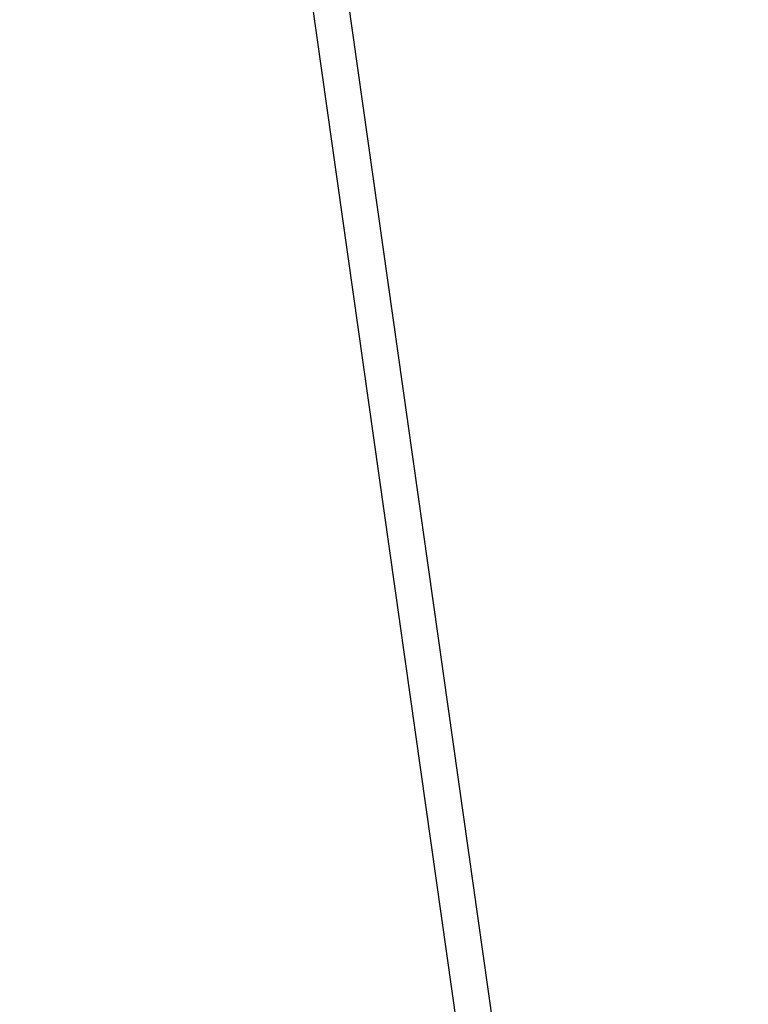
# Model space of a CAD drawing. Extents: x 446457 to 447032, y 444506 to 445688.
# Tile 14 of 43: x 446457 to 446559, y 445204 to 445341. Entities that reach past the tile are written whole.
import ezdxf

# ---------------------------------------------------------------- set-up
doc = ezdxf.new("R2010")
doc.units = 0
doc.header["$LTSCALE"] = 2
doc.header["$MEASUREMENT"] = 0
doc.linetypes.add('AUSGEZOGEN', pattern=[0])
doc.layers.get('0').update_dxf_attribs({"linetype": 'AUSGEZOGEN'})
for name, color, linetype in [('FBR', 8, 'CONTINUOUS'), ('Planeinteilung', 6, 'CONTINUOUS'), ('RAHMEN', 250, 'AUSGEZOGEN')]:
    doc.layers.add(name, color=color, linetype=linetype)

# ---------------------------------------------------------------- blocks, each defined once
blk = doc.blocks.new('1135420')
blk.add_line((0, 0), (1135, 0))
at = {"layer": 'RAHMEN'}
blk.add_line((25, 5), (950, 5), dxfattribs=at)

msp = doc.modelspace()

# ---------------------------------------------------------------- linework, layer by layer
at = {"layer": 'FBR'}
for points in [[(446685.67, 445499.68, 0.000084), (446690.29, 445466.91, 0.000171), (446692.59, 445450.71), (446699.7, 445400.65, -0.000017), (446702.65, 445379.85, -0.000012), (446706.64, 445351.68, -0.000142), (446710.16, 445326.77, 0.000095), (446713.69, 445301.85, 0.000489), (446717.26, 445276.8, -0.000535), (446720.83, 445251.74, -0.000318), (446724.22, 445227.7, 0.000352), (446727.61, 445203.66, 0.000005), (446731.55, 445175.83, 0.000006), (446734.44, 445155.44, 0.000005), (446738.34, 445127.87, 0.000006), (446741.35, 445106.67, 0.000262)], [(446680.59, 445565.19), (446686.23, 445525.58, -0.000461), (446689.72, 445500.85, 0.000412), (446693.21, 445476.12, 0.000274), (446696.65, 445451.98, -0.000308), (446700.09, 445427.83, -0.000041), (446704.16, 445399.13, -0.000053), (446707.34, 445376.68, -0.000068), (446710.75, 445352.56, 0.000201), (446714.16, 445328.44, 0.000066), (446717.77, 445303.04, -0.000029), (446721.37, 445277.64, -0.000013), (446726.04, 445244.73, -0.000025), (446728.41, 445227.99, -0.000188), (446731.78, 445204.22, 0.000116), (446735.14, 445180.44, 0.000098)], [(446757.1, 445025.34, 0.000008), (446763.02, 444983.7, 0.000035)]]:
    msp.add_lwpolyline(points, format="xyb", dxfattribs=at)

# ---------------------------------------------------------------- block references
at = {"layer": 'Planeinteilung', "linetype": 'Continuous', "rotation": 278.0670990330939}
msp.add_blockref('1135420', (446457.28, 445629.54), dxfattribs=at)

doc.saveas('drawing.dxf')
